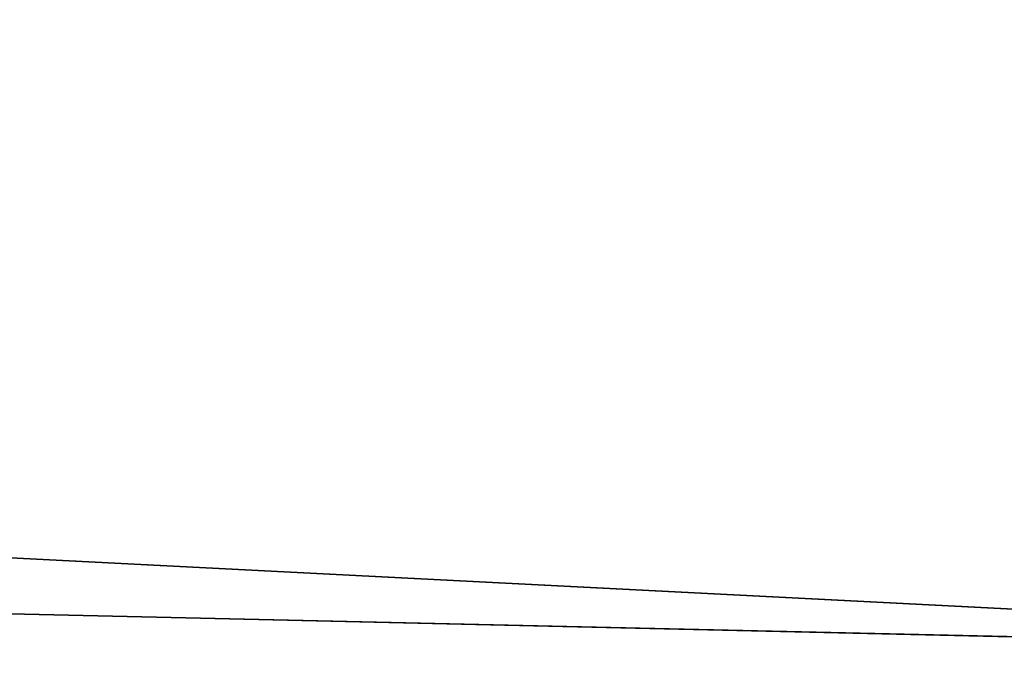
# Model space of a CAD drawing. Extents: x -950 to 950, y -950 to 950.
# Tile 124 of 256: x -14.75 to -7.38, y -918.08 to -913.21. Entities that reach past the tile are written whole.
import ezdxf

# ---------------------------------------------------------------- set-up
doc = ezdxf.new("R2010")
doc.units = 0
doc.layers.get('0').update_dxf_attribs({"color": 13, "linetype": 'CONTINUOUS'})

# ---------------------------------------------------------------- blocks, each defined once
blk = doc.blocks.new('OBJ_000002')
for p, q in [((0, -917.9963, 15.7901), (-93.744, -913.2071, 15.7901)), ((-93.744, -913.2071), (0, -917.9963)), ((0, -917.9963, 3), (-93.744, -913.2071, 3)), ((0, -917.9963, 38.9998), (-93.744, -913.2071, 38.9998)), ((-42.0555, -917.0399), (0, -917.9963, 15.7901)), ((-42.0555, -917.0399), (0, -917.9963))]:
    blk.add_line(p, q)
at = {"color": 2}
mesh = blk.add_polyface(dxfattribs=at)
corners = [(-93.744, -913.2071, 15.7901), (-42.0555, -917.0399), (0, -917.9963, 15.7901)]
mesh.append_faces([[corners[k] for k in face] for face in [(0, 1, 2)]], dxfattribs={"color": 2})
mesh = blk.add_polyface(dxfattribs=at)
corners = [(0, -917.9963, 3), (-93.744, -913.2071), (0, -917.9963), (-93.744, -913.2071, 3)]
mesh.append_faces([[corners[k] for k in face] for face in [(0, 1, 2), (1, 0, 3)]], dxfattribs={"vtx0": -1, "color": 2})
mesh = blk.add_polyface(dxfattribs=at)
corners = [(0, -917.9963, 38.9998), (-93.744, -913.2071, 15.7901), (0, -917.9963, 15.7901), (-93.744, -913.2071, 38.9998)]
mesh.append_faces([[corners[k] for k in face] for face in [(0, 1, 2), (1, 0, 3)]], dxfattribs={"vtx0": -1, "color": 2})
mesh = blk.add_polyface(dxfattribs=at)
corners = [(-94.0504, -916.1915, 38.9998), (0, -920.9963, 3), (-94.0504, -916.1915, 3), (0, -920.9963, 38.9998)]
mesh.append_faces([[corners[k] for k in face] for face in [(0, 1, 2), (1, 0, 3)]], dxfattribs={"vtx0": -1, "color": 2})
mesh = blk.add_polyface(dxfattribs=at)
corners = [(0, -917.9963, 15.7901), (-42.0555, -917.0399), (0, -917.9963)]
mesh.append_faces([[corners[k] for k in face] for face in [(0, 1, 2)]], dxfattribs={"color": 2})
blk = doc.blocks.new('SKPC51C')
blk.add_blockref('OBJ_000002', (0, 0))

msp = doc.modelspace()

# ---------------------------------------------------------------- block references
msp.add_blockref('SKPC51C', (0, 0))

doc.saveas('drawing.dxf')
